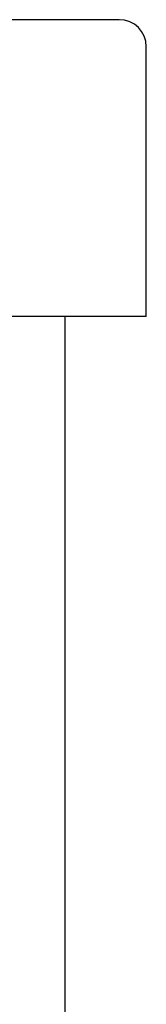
# Model space of a CAD drawing. Header units: millimetres. Extents: x 506 to 3445, y -268 to 1810.
# Tile 105 of 142: x 2475 to 2484, y 1115 to 1188. Entities that reach past the tile are written whole.
import ezdxf

# ---------------------------------------------------------------- set-up
doc = ezdxf.new("R2010")
doc.units = ezdxf.units.MM

msp = doc.modelspace()

# ---------------------------------------------------------------- linework, layer by layer
for p, q in [((2482.466, 1187.921), (2403.466, 1187.921)), ((2484.466, 1165.921), (2484.466, 1185.921)), ((2484.466, 1165.921), (2401.466, 1165.921)), ((2478.466, 882.898), (2478.466, 1165.921))]:
    msp.add_line(p, q)
msp.add_arc((2482.466, 1185.921), 2, 0, 90)

doc.saveas('drawing.dxf')
